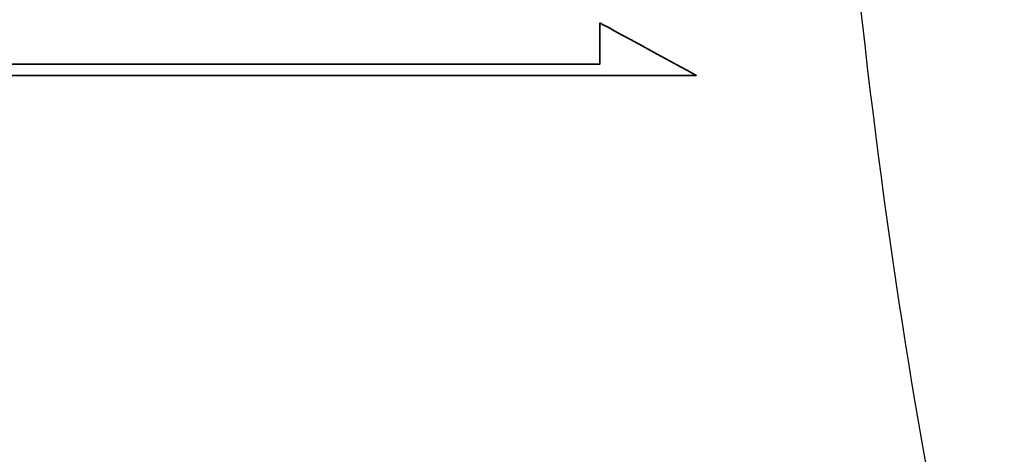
# Model space of a CAD drawing. Header units: millimetres. Extents: x 8 to 901, y 244 to 577.
# Tile 45 of 52: x 699 to 725, y 332 to 343. Entities that reach past the tile are written whole.
import ezdxf

# ---------------------------------------------------------------- set-up
doc = ezdxf.new("R2010")
doc.units = ezdxf.units.MM
for name, color, linetype in [('DIM', 4, 'CONTINUOUS'), ('layer 1', 7, 'CONTINUOUS'), ('OUT', 3, 'CONTINUOUS')]:
    doc.layers.add(name, color=color, linetype=linetype)

# ---------------------------------------------------------------- blocks, each defined once
blk = doc.blocks.new('TBI MOTION logo(完整正式版)')
at = {"layer": 'layer 1', "color": 22, "lineweight": 35}
blk.add_open_spline([(75.90875, -9.47875), (75.90875, -9.47875), (75.90875, -12.28625), (75.90875, -12.28625), (75.90875, -12.28625), (75.90875, -12.28625), (75.90875, -12.47875), (75.90875, -12.47875), (75.90875, -12.47875), (75.90875, -12.47875), (75.71625, -12.47875), (75.71625, -12.47875), (75.71625, -12.47875), (75.71625, -12.47875), (-88.32875, -12.47875), (-88.32875, -12.47875), (-88.32875, -12.47875), (-88.32875, -12.47875), (-88.32875, -13.29375), (-88.32875, -13.29375), (-88.32875, -13.29375), (-88.32875, -13.29375), (82.89125, -13.29375), (82.89125, -13.29375), (82.89125, -13.29375), (82.89125, -13.29375), (75.90875, -9.47875), (75.90875, -9.47875)], degree=3, knots=[0, 0, 0, 0, 0.14285714, 0.14285714, 0.14285714, 0.14285715, 0.28571429, 0.28571429, 0.28571429, 0.2857143, 0.42857143, 0.42857143, 0.42857143, 0.42857144, 0.57142857, 0.57142857, 0.57142857, 0.57142858, 0.71428571, 0.71428571, 0.71428571, 0.71428572, 0.85714286, 0.85714286, 0.85714286, 0.85714287, 1, 1, 1, 1], dxfattribs=at)

msp = doc.modelspace()

# ---------------------------------------------------------------- linework, layer by layer
at = {"layer": 'OUT', "color": 0}
msp.add_ellipse((731.157, 378.279), major_axis=(0, 65.22), ratio=0.176327, start_param=1.898938, end_param=2.600041, dxfattribs=at)

# ---------------------------------------------------------------- block references
at = {"layer": 'DIM', "color": 7, "xscale": 0.3648685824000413, "yscale": 0.3648685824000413, "zscale": 0.3648685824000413}
msp.add_blockref('TBI MOTION logo(完整正式版)', (686.849, 346.552), dxfattribs=at)

doc.saveas('drawing.dxf')
